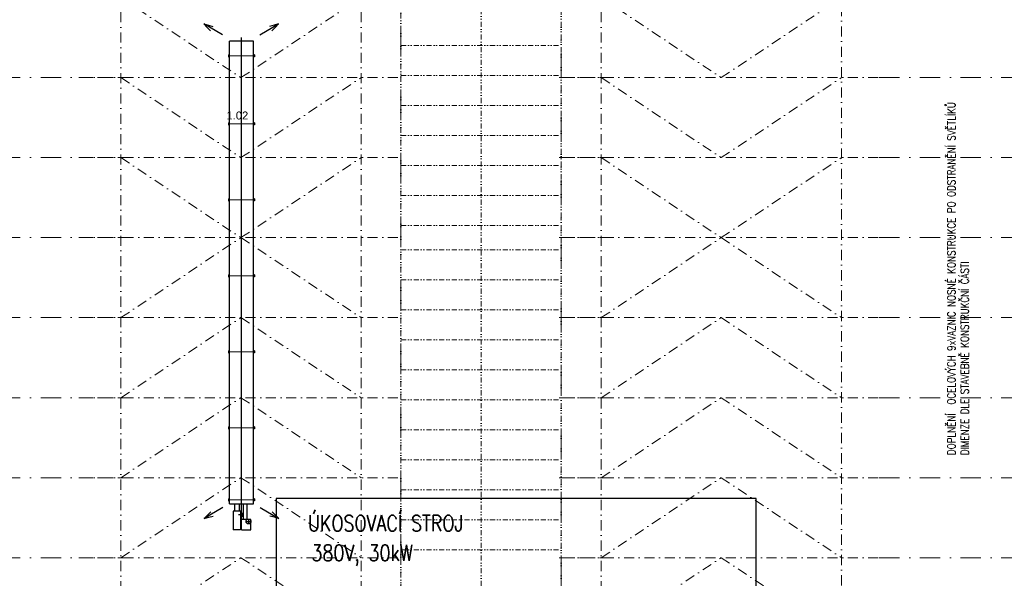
# Model space of a CAD drawing. Header units: millimetres. Extents: x -485339 to 350584, y -1189936 to 0.
# Tile 153 of 256: x -94410 to -69810, y -1038111 to -1024146. Entities that reach past the tile are written whole.
import ezdxf

# ---------------------------------------------------------------- set-up
doc = ezdxf.new("R2010")
doc.units = ezdxf.units.MM
doc.header["$LTSCALE"] = 10
doc.linetypes.add('DASHDOT', pattern=[25.4, 12.7, -6.35, 0, -6.35])
doc.linetypes.add('DĚLICÍ2', pattern=[15.875, 6.35, -3.175, 0, -3.175, 0, -3.175])
doc.layers.get('Defpoints').update_dxf_attribs({"color": 201})
for name, color, linetype in [('1VZT-vytápění', 150, 'Continuous'), ('VYBAVENÍ', 222, 'Continuous'), ('VYBAVENÍ_POPIS', 222, 'Continuous'), ('VYBAVENÍ_POŽADAVKY', 200, 'Continuous')]:
    doc.layers.add(name, color=color, linetype=linetype)
for name, color, linetype, lineweight in [('N_popis', 10, 'Continuous', 18), ('N_světlíky', 250, 'DĚLICÍ2', 18), ('N_čáry_nad', 10, 'DĚLICÍ2', 18), ('St_kóty', 132, 'Continuous', 18), ('St_plocha_místnosti', 250, 'Continuous', 18), ('St_čáry_osy', 250, 'DASHDOT', 18)]:
    doc.layers.add(name, color=color, linetype=linetype, lineweight=lineweight)
doc.styles.add('Andy', font='arial.ttf')
doc.styles.get("Standard").update_dxf_attribs({"font": 'simplex.shx', "width": 0.8})
doc.dimstyles.new('stavebníM100', dxfattribs={"dimtxt": 165, "dimasz": 170, "dimexe": 150, "dimexo": 100, "dimgap": 30, "dimtad": 1, "dimdec": 0, "dimtxsty": 'Standard', "dimblk": 'OBLIQUE', "dimcen": -2.5, "dimdle": 150, "dimclrd": 256, "dimclre": 256, "dimclrt": 256, "dimadec": 4, "dimazin": 0, "dimtfac": 1, "dimtdec": 0, "dimtmove": 2, "dimatfit": 3, "dimldrblk": 'OBLIQUE', "dimfxl": 400, "dimfxlon": 1, "dimlwd": -1, "dimlwe": -1, "dimarcsym": 0})

# ---------------------------------------------------------------- blocks, each defined once
blk = doc.blocks.new('*U5511')
at = {"layer": 'St_čáry_osy', "ltscale": 2}
blk.add_lwpolyline([(-3000, -1000), (-4, 1000), (3000, -1000)], dxfattribs=at)
blk = doc.blocks.new('*U5510')
at = {"layer": 'St_čáry_osy', "ltscale": 2}
for p in [(36000, 8000), (48000, 8000), (36000, 6000), (48000, 6000), (36000, 4000), (48000, 4000), (36000, 2000), (48000, 2000), (36000, 0), (48000, 0)]:
    blk.add_blockref('*U5511', p, dxfattribs=at)
blk = doc.blocks.new('*U5513')
at = {"layer": 'St_čáry_osy', "ltscale": 2}
blk.add_lwpolyline([(-3000, -1000), (-4, 1000), (3000, -1000)], dxfattribs=at)
blk = doc.blocks.new('*U5512')
at = {"layer": 'St_čáry_osy', "ltscale": 2}
for p in [(36000, 8000), (48000, 8000), (36000, 6000), (48000, 6000), (36000, 4000), (48000, 4000)]:
    blk.add_blockref('*U5513', p, dxfattribs=at)
blk = doc.blocks.new('*U5515')
at = {"layer": 'St_čáry_osy', "ltscale": 2}
for points in [[(-3950, 8000), (3950, 8000)], [(7950, 8000), (9058, 8000)], [(-3950, 6000), (3950, 6000)], [(7950, 6000), (9058, 6000)], [(-3950, 4000), (3950, 4000)], [(7950, 4000), (9058, 4000)], [(-3950, 2000), (3950, 2000)], [(7950, 2000), (9058, 2000)], [(-3950, 0), (3950, 0)], [(7950, 0), (9058, 0)], [(-3950, -2000), (3950, -2000)], [(7950, -2000), (9058, -2000)], [(-3950, -4000), (3950, -4000)], [(7950, -4000), (9058, -4000)], [(-3950, -6000), (3950, -6000)], [(7950, -6000), (9058, -6000)], [(-3950, -8000), (3950, -8000)], [(7950, -8000), (9058, -8000)]]:
    blk.add_lwpolyline(points, dxfattribs=at)
blk = doc.blocks.new('*U5514')
at = {"layer": 'St_čáry_osy', "ltscale": 2}
for p in [(24000, 0), (36000, 0), (48000, 0)]:
    blk.add_blockref('*U5515', p, dxfattribs=at)
blk = doc.blocks.new('ASXAXSASXA')
at = {"layer": '1VZT-vytápění'}
for p, q in [((31730, -17558), (31458, -17087)), ((31458, -17087), (31489, -17202)), ((31458, -17087), (31543, -17171)), ((31489, -17202), (31520, -17317)), ((31543, -17171), (31627, -17256)), ((43550, -17549), (43822, -17078)), ((43738, -17163), (43654, -17247)), ((43822, -17078), (43738, -17163)), ((43791, -17193), (43760, -17308)), ((43822, -17078), (43791, -17193)), ((32228, -17686), (32228, -17714)), ((32228, -17686), (32282, -17686)), ((32282, -17686), (32282, -17714)), ((33928, -17686), (33928, -17714)), ((33928, -17686), (33982, -17686)), ((33982, -17686), (33982, -17714)), ((35828, -17686), (35828, -17714)), ((35828, -17686), (35882, -17686)), ((35882, -17686), (35882, -17714)), ((37728, -17686), (37728, -17714)), ((37728, -17686), (37782, -17686)), ((37782, -17686), (37782, -17714)), ((39628, -17686), (39628, -17714)), ((39628, -17686), (39682, -17686)), ((39682, -17686), (39682, -17714)), ((41528, -17686), (41528, -17714)), ((41528, -17686), (41582, -17686)), ((41582, -17686), (41582, -17714)), ((43328, -17686), (43328, -17714)), ((43328, -17686), (43382, -17686)), ((43382, -17686), (43382, -17714)), ((31885, -17714), (31885, -18314)), ((43455, -17714), (31885, -17714)), ((43455, -18314), (43455, -17714)), ((43843, -17877), (43455, -17877)), ((43831, -17839), (43963, -17839)), ((44105, -17784), (43843, -17784)), ((43843, -17784), (43843, -18014)), ((43897, -17905), (43897, -17773)), ((44105, -18014), (44105, -17784)), ((43843, -17961), (43455, -17961)), ((43455, -18077), (43635, -18077)), ((43455, -18191), (43635, -18191)), ((43635, -18038), (44105, -18038)), ((43635, -18038), (43635, -18224)), ((43677, -18038), (43677, -18004)), ((43677, -18004), (43777, -18004)), ((43727, -17983), (43727, -18093)), ((43777, -18004), (43777, -18038)), ((44105, -18014), (43843, -18014)), ((44105, -18038), (44105, -18224)), ((43455, -18314), (31885, -18314)), ((32228, -18341), (32228, -18314)), ((32228, -18341), (32282, -18341)), ((32282, -18341), (32282, -18314)), ((33928, -18341), (33928, -18314)), ((33928, -18341), (33982, -18341)), ((33982, -18341), (33982, -18314)), ((35828, -18341), (35828, -18314)), ((35828, -18341), (35882, -18341)), ((35882, -18341), (35882, -18314)), ((37728, -18341), (37728, -18314)), ((37728, -18341), (37782, -18341)), ((37782, -18341), (37782, -18314)), ((39628, -18341), (39628, -18314)), ((39628, -18341), (39682, -18341)), ((39682, -18341), (39682, -18314)), ((41528, -18341), (41528, -18314)), ((41528, -18341), (41582, -18341)), ((41582, -18341), (41582, -18314)), ((43328, -18341), (43328, -18314)), ((43328, -18341), (43382, -18341)), ((43382, -18341), (43382, -18314)), ((43635, -18224), (44105, -18224)), ((31730, -18487), (31458, -18958)), ((43550, -18478), (43822, -18949)), ((31458, -18958), (31489, -18843)), ((31458, -18958), (31543, -18873)), ((31489, -18843), (31520, -18728)), ((31543, -18873), (31627, -18789)), ((43738, -18865), (43654, -18780)), ((43822, -18949), (43738, -18865)), ((43791, -18834), (43760, -18719)), ((43822, -18949), (43791, -18834))]:
    blk.add_line(p, q, dxfattribs=at)
at = {"layer": '1VZT-vytápění', "lineweight": 15}
for p, q in [((32228, -17692), (32282, -17692)), ((33928, -17692), (33982, -17692)), ((35828, -17692), (35882, -17692)), ((37728, -17692), (37782, -17692)), ((39628, -17692), (39682, -17692)), ((41528, -17692), (41582, -17692)), ((43328, -17692), (43382, -17692)), ((32228, -18335), (32282, -18335)), ((33928, -18335), (33982, -18335)), ((35828, -18335), (35882, -18335)), ((37728, -18335), (37782, -18335)), ((39628, -18335), (39682, -18335)), ((41528, -18335), (41582, -18335)), ((43328, -18335), (43382, -18335))]:
    blk.add_line(p, q, dxfattribs=at)
at = {"layer": '1VZT-vytápění', "lineweight": 15, "ltscale": 5}
for p, q in [((32255, -17714), (32255, -18314)), ((33955, -17714), (33955, -18314)), ((35855, -17714), (35855, -18314)), ((37755, -17714), (37755, -18314)), ((39655, -17714), (39655, -18314)), ((41555, -17714), (41555, -18314)), ((43355, -17714), (43355, -18314))]:
    blk.add_line(p, q, dxfattribs=at)
at = {"layer": '1VZT-vytápění', "ltscale": 15}
blk.add_line((43843, -18014), (31796, -18014), dxfattribs=at)
at = {"layer": '1VZT-vytápění'}
blk.add_circle((43897, -17839), 60, dxfattribs=at)
blk = doc.blocks.new('_OBLIQUE')
at = {"color": 0, "linetype": 'ByBlock'}
blk.add_line((-0.5, -0.5), (0.5, 0.5), dxfattribs=at)
blk = doc.blocks.new('*D7830')
at = {"layer": 'Defpoints', "color": 0}
for p in [(-70505, 0), (-71855, -1049224), (-70505, -1049224)]:
    blk.add_point(p, dxfattribs=at)
at = {"layer": 'St_kóty'}
for p, q in [((-70505, -1048824), (-70505, -1049374)), ((-71855, -1049124), (-71855, -1049074)), ((-72005, -1049224), (-70355, -1049224))]:
    blk.add_line(p, q, dxfattribs=at)
at = {"layer": 'St_kóty', "linetype": 'ByBlock', "xscale": 170, "yscale": 170, "zscale": 170, "rotation": 180}
blk.add_blockref('_OBLIQUE', (-71855, -1049224), dxfattribs=at)
at = {"layer": 'St_kóty', "linetype": 'ByBlock', "xscale": 170, "yscale": 170, "zscale": 170}
blk.add_blockref('_OBLIQUE', (-70505, -1049224), dxfattribs=at)
at = {"layer": 'St_kóty', "insert": (-71180, -1049112), "char_height": 165, "attachment_point": 5}
blk.add_mtext('1350', dxfattribs=at)
blk = doc.blocks.new('G$CF626FB6D')
at = {"layer": 'N_čáry_nad', "linetype": 'ByBlock', "ltscale": 2}
for p, q in [((-4050, 0), (-4050, -36237.5)), ((-50, -36237.5), (-50, 0))]:
    blk.add_line(p, q, dxfattribs=at)
for points in [[(-2050, -36237.5), (-2050, -55)], [(-4050, -5250), (-50, -5250)], [(-4050, -6000), (-50, -6000)], [(-4050, -6750), (-50, -6750)], [(-4050, -7500), (-50, -7500)], [(-4050, -8250), (-50, -8250)], [(-4050, -9000), (-50, -9000)], [(-4050, -9750), (-50, -9750)], [(-4050, -10360), (-50, -10360)], [(-4050, -11110), (-50, -11110)], [(-4050, -11860), (-50, -11860)], [(-4050, -12610), (-50, -12610)], [(-4050, -13360), (-50, -13360)], [(-4050, -14110), (-50, -14110)], [(-4050, -14860), (-50, -14860)], [(-4050, -15610), (-50, -15610)], [(-4050, -16360), (-50, -16360)], [(-4050, -17110), (-50, -17110)], [(-4050, -17860), (-50, -17860)]]:
    blk.add_lwpolyline(points, dxfattribs=at)
blk = doc.blocks.new('*U8192')
at = {"layer": 'N_čáry_nad', "linetype": 'DASHDOT', "lineweight": 18, "ltscale": 4}
blk.add_lwpolyline([(-2050, 0), (2050, 0)], dxfattribs=at)
blk = doc.blocks.new('*U8191')
at = {"layer": 'N_čáry_nad', "lineweight": 18}
for p in [(0, 0), (0, -2000), (0, -4000), (0, -6000), (0, -8000), (0, -10000), (0, -12000), (0, -14000)]:
    blk.add_blockref('*U8192', p, dxfattribs=at)
at = {"layer": 'St_čáry_osy', "ltscale": 2}
blk.add_blockref('*U8192', (0, -16000), dxfattribs=at)
blk = doc.blocks.new('*U8194')
at = {"layer": 'N_čáry_nad', "linetype": 'DASHDOT', "lineweight": 18, "ltscale": 4}
blk.add_lwpolyline([(-2050, 0), (2050, 0)], dxfattribs=at)
blk = doc.blocks.new('*U8193')
at = {"layer": 'N_čáry_nad', "lineweight": 18}
for p in [(0, 0), (0, -2000), (0, -4000), (0, -6000), (0, -8000), (0, -10000), (0, -12000), (0, -14000)]:
    blk.add_blockref('*U8194', p, dxfattribs=at)
at = {"layer": 'St_čáry_osy', "ltscale": 2}
blk.add_blockref('*U8194', (0, -16000), dxfattribs=at)

msp = doc.modelspace()

# ---------------------------------------------------------------- linework, layer by layer
at = {"layer": 'N_světlíky', "lineweight": 18, "ltscale": 10}
msp.add_lwpolyline([(-84884.2, -1055777.2), (-80884.2, -1055777.6), (-80884.2, -1019539.2), (-84884.2, -1019538.7)], close=True, dxfattribs=at)
at = {"layer": 'St_čáry_osy', "ltscale": 2}
for points in [[(-91879.9, -1059777.6), (-91879.9, -992785.6)], [(-85879.9, -1059777.6), (-85879.9, -992785.6)], [(-79879.9, -1059777.6), (-79879.9, -992785.6)], [(-73879.9, -1041843.2), (-73879.9, -992785.6)]]:
    msp.add_lwpolyline(points, dxfattribs=at)
at = {"layer": 'VYBAVENÍ'}
msp.add_lwpolyline([(-88005.7, -1040115.2), (-76005.7, -1040115.2), (-76005.7, -1036115.2), (-88005.7, -1036115.2)], close=True, dxfattribs=at)

# ---------------------------------------------------------------- block references
at = {"layer": '1VZT-vytápění', "rotation": 270}
msp.add_blockref('ASXAXSASXA', (-70853.5, -992794.4), dxfattribs=at)
at = {"layer": 'N_čáry_nad', "lineweight": 18}
for name, p in [('G$CF626FB6D', (-80834.2, -1019539.2)), ('*U8191', (-94884.2, -1021595.1)), ('*U8193', (-70884.2, -1021595.1))]:
    msp.add_blockref(name, p, dxfattribs=at)
at = {"layer": 'St_čáry_osy', "ltscale": 2, "xscale": -1, "rotation": 180}
msp.add_blockref('*U5512', (-124879.9, -1020595.1), dxfattribs=at)
at = {"layer": 'St_čáry_osy', "ltscale": 2}
for name, p in [('*U5514', (-124884.2, -1029595.1)), ('*U5510', (-124879.9, -1038595.1))]:
    msp.add_blockref(name, p, dxfattribs=at)

# ---------------------------------------------------------------- texts
at = {"layer": 'N_popis', "char_height": 200, "width": 20736.512, "attachment_point": 1, "rotation": 90}
for s, insert in [('DOPLNĚNÍ  OCELOVÝCH 9xVAZNIC NOSNÉ KONSTRUKCE PO ODSTRANĚNÍ SVĚTLÍKŮ\\PDIMENZE DLE STAVEBNĚ KONSTRUKČNÍ ČÁSTI', (-71232.6, -1035031.3)), ('NOVÝ OBLOUKOVÝ STŘEŠNÍ SVĚTLÍK PEVNÉ HLINÍKOVÉ KONSTRUKCE\\PVČETNĚ SAMONOSNÉ ZATEPLENÉ SVĚTLÍKOVÉ KOSNTRUKCE , ŠÍŘKY 100mm\\PVČETNĚ OPŮECHOVÁNÍ OBRUBY\\PZASKLENÍ POLYKARBONÁTEM TL.25mm BARVA OPÁL\\PSTÁVAJÍCÍ NOSNÁ VÝMĚNA MUSÍ BÝT KONTROLOVÁNA STATIKEM, PŘÍPADNĚ MUSÍ PŘIZVANÝ STATIK ANVRHNOUT VÝMĚNU ZA NOVÉ\\PKOSNTRUKCE SVĚTLÍKŮ MUSÍ BÝT UMÍSTĚNA NAD VAZNÍKY ČI VÝMĚNOU PO CELÉM OBVODĚ', (-83958.8, -1054476.2))]:
    msp.add_mtext(s, dxfattribs=dict(at, insert=insert))
at = {"layer": 'St_plocha_místnosti', "ltscale": 2, "style": 'Andy'}
msp.add_text('1.02', height=200, dxfattribs=at).set_placement((-89243.2, -1026641.2))
at = {"layer": 'VYBAVENÍ_POPIS', "width": 0.8}
msp.add_text('ÚKOSOVACÍ STROJ', height=400, dxfattribs=at).set_placement((-87210, -1036934.5))
at = {"layer": 'VYBAVENÍ_POŽADAVKY', "width": 0.8}
msp.add_text('380V, 30kW', height=400, dxfattribs=at).set_placement((-87120.2, -1037675))

# ---------------------------------------------------------------- dimensions: what is measured, and where the dimension line sits
at = {"layer": 'St_kóty'}
dim = msp.add_linear_dim(base=(-70504.9, -1049224.1), p1=(-71854.9, -1049224.1), p2=(-70504.9, 0), dimstyle='stavebníM100', override={"dimtxsty": 'Standard', "dimldrblk": 'OBLIQUE'}, dxfattribs=at)
dim.commit()
dim.dimension.update_dxf_attribs({"geometry": '*D7830', "text_midpoint": (-71179.9, -1049111.6)})

doc.saveas('drawing.dxf')
